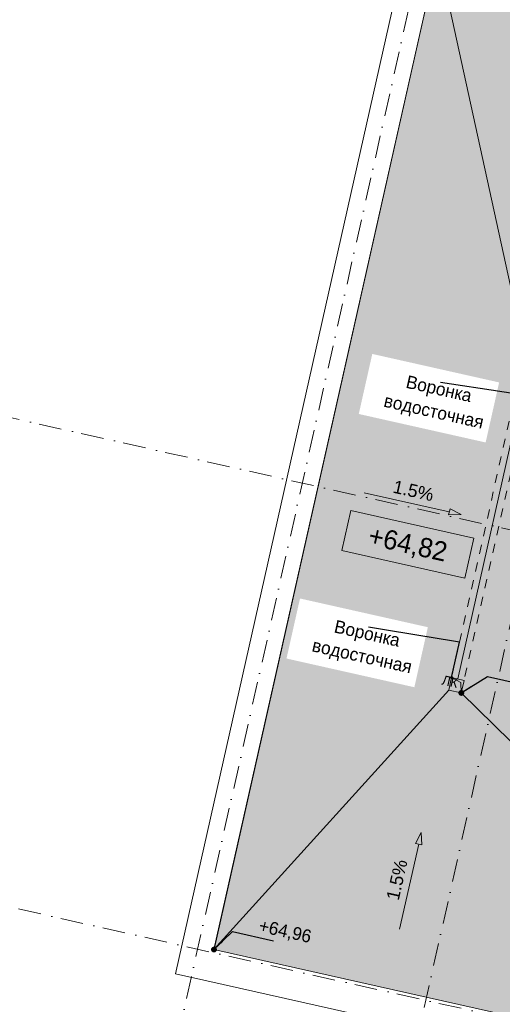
# Model space of a CAD drawing. Header units: millimetres. Extents: x -6990773 to -6682839, y 6117771 to 6220266.
# Tile 4 of 154: x -6961321 to -6953810, y 6136097 to 6151422. Entities that reach past the tile are written whole.
import ezdxf
from ezdxf.enums import TextEntityAlignment as Align

# ---------------------------------------------------------------- set-up
doc = ezdxf.new("R2010")
doc.units = ezdxf.units.MM
doc.header["$MEASUREMENT"] = 0
doc.set_wipeout_variables(frame=1)
for name, pattern in [('Wipeout_Contour', [1000, 0, -1000]), ('короткая штриховая', [282.222222, 141.111111, -141.111111]), ('Штрихпунктирная', [670.277762, 352.777767, -176.388884, 0, -141.111112])]:
    doc.linetypes.add(name, pattern=pattern)
for name, color, linetype, lineweight in [('HELP_размеры_Ном._пера__120', 7, 'Continuous', 0), ('АР-Отметки высот.АР_Ном._пера__120', 7, 'Continuous', 0), ('АР-Разуклонка кровли_Ном._пера__120', 7, 'Continuous', 0), ('АР-Разуклонка кровли_Ном._пера__41', 7, 'Continuous', 20), ('АР-текст_наименование_Ном._пера__1', 7, 'Continuous', 0), ('АР-Чертеж-Оси_Осевые размеры.АР_Ном._пера__120', 7, 'Continuous', 0), ('ИОС-Шахты и отверстия.АР_Ном._пера__1', 7, 'Continuous', 0), ('ИОС-Шахты и отверстия.АР_Ном._пера__101', 252, 'Continuous', 0), ('Кровля_Ном._пера__1', 7, 'Continuous', 0), ('Кровля_Ном._пера__101', 252, 'Continuous', 0), ('Кровля_Ном._пера__120', 7, 'Continuous', 0)]:
    doc.layers.add(name, color=color, linetype=linetype, lineweight=lineweight)
for name, color, linetype in [('АР-Разуклонка кровли', 7, 'Continuous'), ('АР-Чертеж-Оси_Осевые размеры.АР', 7, 'Continuous'), ('ИОС-Шахты и отверстия.АР', 7, 'Continuous'), ('Кровля', 7, 'Continuous')]:
    doc.layers.add(name, color=color, linetype=linetype)
doc.styles.add('РЎР“Р•РќР•Р\xa0Р\x98Р\xa0_РЎРўР\x98Р›Р¬_3', font='arial.ttf')
doc.styles.add('РЎР“Р•РќР•Р\xa0Р\x98Р\xa0_РЎРўР\x98Р›Р¬_4', font='GOTHIC.TTF')
doc.dimstyles.new('СГЕНЕРИР_СТИЛЬ__6', dxfattribs={"dimtxt": 0.18, "dimasz": 91.2, "dimexe": 0.18, "dimexo": 0.0625, "dimgap": 0, "dimtad": 0, "dimtih": 1, "dimtoh": 1, "dimdec": 4, "dimzin": 0, "dimdsep": 46, "dimcen": 0.09, "dimadec": 0, "dimazin": 0, "dimtfac": 1, "dimtdec": 4, "dimtmove": 0, "dimatfit": 3, "dimldrblk": 'ARROWHEAD_11', "dimfxl": 1, "dimtolj": 1, "dimtzin": 0, "dimarcsym": 0})
doc.dimstyles.new('СГЕНЕРИР_СТИЛЬ__7', dxfattribs={"dimtxt": 0.18, "dimasz": 182.4, "dimexe": 0.18, "dimexo": 0.0625, "dimgap": 0, "dimtad": 0, "dimtih": 1, "dimtoh": 1, "dimdec": 4, "dimzin": 0, "dimdsep": 46, "dimcen": 0.09, "dimadec": 0, "dimazin": 0, "dimtfac": 1, "dimtdec": 4, "dimtmove": 0, "dimatfit": 3, "dimldrblk": 'ARROWHEAD_11', "dimfxl": 1, "dimtolj": 1, "dimtzin": 0, "dimarcsym": 0})

# ---------------------------------------------------------------- blocks, each defined once
blk = doc.blocks.new('Стена_87_1', base_point=(-6954800, 6152522))
at = {"layer": 'Кровля_Ном._пера__1', "color": 7, "linetype": 'Continuous', "lineweight": 0, "flags": 128}
for points in [[(-6955178, 6153119), (-6958895, 6136572)], [(-6958297, 6136950), (-6954800, 6152522)], [(-6958895, 6136572), (-6958407, 6136462)]]:
    blk.add_lwpolyline(points, dxfattribs=at)
blk = doc.blocks.new('Стена_91_1', base_point=(-6937251, 6132223))
at = {"layer": 'Кровля_Ном._пера__1', "color": 7, "linetype": 'Continuous', "lineweight": 0, "flags": 128}
for points in [[(-6937251, 6132223), (-6958297, 6136950)], [(-6958407, 6136462), (-6937361, 6131735)], [(-6937361, 6131735), (-6937251, 6132223)]]:
    blk.add_lwpolyline(points, dxfattribs=at)
blk = doc.blocks.new('Стандартный Маркер Сетки[55]_1', base_point=(-6955049, 6152552))
at = {"layer": 'АР-Чертеж-Оси_Осевые размеры.АР_Ном._пера__120', "color": 7, "linetype": 'Штрихпунктирная', "lineweight": 0}
blk.add_line((-6955268, 6151576), (-6959831, 6131262), dxfattribs=at)
at = {"layer": 'АР-Чертеж-Оси_Осевые размеры.АР_Ном._пера__120', "color": 7, "lineweight": 0, "style": 'РЎР“Р•РќР•Р\xa0Р\x98Р\xa0_РЎРўР\x98Р›Р¬_4'}
blk.add_attdef('AC_MarkerText_1', text='', height=350, rotation=347.3417, dxfattribs=at).set_placement((-6960089, 6129979), align=Align.TOP_CENTER)
blk = doc.blocks.new('Стандартный Маркер Сетки[60]_1', base_point=(-6951497, 6151754))
at = {"layer": 'АР-Чертеж-Оси_Осевые размеры.АР_Ном._пера__120', "color": 7, "linetype": 'Штрихпунктирная', "lineweight": 0}
blk.add_line((-6951717, 6150779), (-6956279, 6130464), dxfattribs=at)
at = {"layer": 'АР-Чертеж-Оси_Осевые размеры.АР_Ном._пера__120', "color": 7, "lineweight": 0, "style": 'РЎР“Р•РќР•Р\xa0Р\x98Р\xa0_РЎРўР\x98Р›Р¬_4'}
blk.add_attdef('AC_MarkerText_1', text='', height=350, rotation=347.3417, dxfattribs=at).set_placement((-6956538, 6129182), align=Align.TOP_CENTER)
blk = doc.blocks.new('Стандартный Маркер Сетки[62]_1', base_point=(-6955049, 6152552))
at = {"layer": 'АР-Чертеж-Оси_Осевые размеры.АР_Ном._пера__120', "color": 7, "linetype": 'Штрихпунктирная', "lineweight": 0}
blk.add_line((-6955268, 6151576), (-6959831, 6131262), dxfattribs=at)
at = {"layer": 'АР-Чертеж-Оси_Осевые размеры.АР_Ном._пера__120', "color": 7, "lineweight": 0, "style": 'РЎР“Р•РќР•Р\xa0Р\x98Р\xa0_РЎРўР\x98Р›Р¬_4'}
blk.add_attdef('AC_MarkerText_1', text='', height=350, rotation=347.3417, dxfattribs=at).set_placement((-6960089, 6129979), align=Align.TOP_CENTER)
blk = doc.blocks.new('Стандартный Маркер Сетки[63]_1', base_point=(-6955049, 6152552))
at = {"layer": 'АР-Чертеж-Оси_Осевые размеры.АР_Ном._пера__120', "color": 7, "linetype": 'Штрихпунктирная', "lineweight": 0}
blk.add_line((-6955268, 6151576), (-6959831, 6131262), dxfattribs=at)
at = {"layer": 'АР-Чертеж-Оси_Осевые размеры.АР_Ном._пера__120', "color": 7, "lineweight": 0, "style": 'РЎР“Р•РќР•Р\xa0Р\x98Р\xa0_РЎРўР\x98Р›Р¬_4'}
blk.add_attdef('AC_MarkerText_1', text='', height=350, rotation=347.3417, dxfattribs=at).set_placement((-6960089, 6129979), align=Align.TOP_CENTER)
blk = doc.blocks.new('Стандартный Маркер Сетки[64]_1', base_point=(-6955049, 6152552))
at = {"layer": 'АР-Чертеж-Оси_Осевые размеры.АР_Ном._пера__120', "color": 7, "linetype": 'Штрихпунктирная', "lineweight": 0}
blk.add_line((-6955268, 6151576), (-6959831, 6131262), dxfattribs=at)
at = {"layer": 'АР-Чертеж-Оси_Осевые размеры.АР_Ном._пера__120', "color": 7, "lineweight": 0, "style": 'РЎР“Р•РќР•Р\xa0Р\x98Р\xa0_РЎРўР\x98Р›Р¬_4'}
blk.add_attdef('AC_MarkerText_1', text='', height=350, rotation=347.3417, dxfattribs=at).set_placement((-6960089, 6129979), align=Align.TOP_CENTER)
blk = doc.blocks.new('Стандартный Маркер Сетки[67]_1', base_point=(-6955049, 6152552))
at = {"layer": 'АР-Чертеж-Оси_Осевые размеры.АР_Ном._пера__120', "color": 7, "linetype": 'Штрихпунктирная', "lineweight": 0}
blk.add_line((-6955268, 6151576), (-6959831, 6131262), dxfattribs=at)
at = {"layer": 'АР-Чертеж-Оси_Осевые размеры.АР_Ном._пера__120', "color": 7, "lineweight": 0, "style": 'РЎР“Р•РќР•Р\xa0Р\x98Р\xa0_РЎРўР\x98Р›Р¬_4'}
blk.add_attdef('AC_MarkerText_1', text='', height=350, rotation=347.3417, dxfattribs=at).set_placement((-6960089, 6129979), align=Align.TOP_CENTER)
blk = doc.blocks.new('Стандартный Маркер Сетки[72]_1', base_point=(-6951497, 6151754))
at = {"layer": 'АР-Чертеж-Оси_Осевые размеры.АР_Ном._пера__120', "color": 7, "linetype": 'Штрихпунктирная', "lineweight": 0}
blk.add_line((-6951717, 6150779), (-6956279, 6130464), dxfattribs=at)
at = {"layer": 'АР-Чертеж-Оси_Осевые размеры.АР_Ном._пера__120', "color": 7, "lineweight": 0, "style": 'РЎР“Р•РќР•Р\xa0Р\x98Р\xa0_РЎРўР\x98Р›Р¬_4'}
blk.add_attdef('AC_MarkerText_1', text='', height=350, rotation=347.3417, dxfattribs=at).set_placement((-6956538, 6129182), align=Align.TOP_CENTER)
blk = doc.blocks.new('Стандартный Маркер Сетки[74]_1', base_point=(-6955049, 6152552))
at = {"layer": 'АР-Чертеж-Оси_Осевые размеры.АР_Ном._пера__120', "color": 7, "linetype": 'Штрихпунктирная', "lineweight": 0}
blk.add_line((-6955268, 6151576), (-6959831, 6131262), dxfattribs=at)
at = {"layer": 'АР-Чертеж-Оси_Осевые размеры.АР_Ном._пера__120', "color": 7, "lineweight": 0, "style": 'РЎР“Р•РќР•Р\xa0Р\x98Р\xa0_РЎРўР\x98Р›Р¬_4'}
blk.add_attdef('AC_MarkerText_1', text='', height=350, rotation=347.3417, dxfattribs=at).set_placement((-6960089, 6129979), align=Align.TOP_CENTER)
blk = doc.blocks.new('Стандартный Маркер Сетки[75]_1', base_point=(-6955049, 6152552))
at = {"layer": 'АР-Чертеж-Оси_Осевые размеры.АР_Ном._пера__120', "color": 7, "linetype": 'Штрихпунктирная', "lineweight": 0}
blk.add_line((-6955268, 6151576), (-6959831, 6131262), dxfattribs=at)
at = {"layer": 'АР-Чертеж-Оси_Осевые размеры.АР_Ном._пера__120', "color": 7, "lineweight": 0, "style": 'РЎР“Р•РќР•Р\xa0Р\x98Р\xa0_РЎРўР\x98Р›Р¬_4'}
blk.add_attdef('AC_MarkerText_1', text='', height=350, rotation=347.3417, dxfattribs=at).set_placement((-6960089, 6129979), align=Align.TOP_CENTER)
blk = doc.blocks.new('Стандартный Маркер Сетки[76]_1', base_point=(-6955049, 6152552))
at = {"layer": 'АР-Чертеж-Оси_Осевые размеры.АР_Ном._пера__120', "color": 7, "linetype": 'Штрихпунктирная', "lineweight": 0}
blk.add_line((-6955268, 6151576), (-6959831, 6131262), dxfattribs=at)
at = {"layer": 'АР-Чертеж-Оси_Осевые размеры.АР_Ном._пера__120', "color": 7, "lineweight": 0, "style": 'РЎР“Р•РќР•Р\xa0Р\x98Р\xa0_РЎРўР\x98Р›Р¬_4'}
blk.add_attdef('AC_MarkerText_1', text='', height=350, rotation=347.3417, dxfattribs=at).set_placement((-6960089, 6129979), align=Align.TOP_CENTER)
blk = doc.blocks.new('Линия_2_1', base_point=(-6955958, 6144060))
at = {"layer": 'АР-Разуклонка кровли', "linetype": 'Continuous', "lineweight": 0, "true_color": 0x000000}
blk.add_hatch(color=18, dxfattribs=at).paths.add_polyline_path([(-6954453, 6143722), (-6954624, 6143811), (-6954646, 6143714)])
at = {"layer": 'АР-Разуклонка кровли_Ном._пера__120', "color": 7, "linetype": 'Continuous', "lineweight": 0}
for p, q in [((-6955958, 6144060), (-6954635, 6143763)), ((-6954646, 6143714), (-6954624, 6143811)), ((-6954453, 6143722), (-6954624, 6143811)), ((-6954453, 6143722), (-6954646, 6143714))]:
    blk.add_line(p, q, dxfattribs=at)
blk = doc.blocks.new('Линия_9_1', base_point=(-6955409, 6137268))
at = {"layer": 'АР-Разуклонка кровли', "linetype": 'Continuous', "lineweight": 0, "true_color": 0x000000}
blk.add_hatch(color=18, dxfattribs=at).paths.add_polyline_path([(-6955071, 6138773), (-6955160, 6138602), (-6955063, 6138580)])
at = {"layer": 'АР-Разуклонка кровли_Ном._пера__120', "color": 7, "linetype": 'Continuous', "lineweight": 0}
for p, q in [((-6955071, 6138773), (-6955160, 6138602)), ((-6955071, 6138773), (-6955063, 6138580)), ((-6955409, 6137268), (-6955111, 6138591)), ((-6955063, 6138580), (-6955160, 6138602))]:
    blk.add_line(p, q, dxfattribs=at)
blk = doc.blocks.new('ARROWHEAD_11')
at = {"color": 0, "linetype": 'Continuous', "lineweight": 0}
blk.add_line((0, 0), (-1, 0), dxfattribs=at)
at = {"color": 0, "linetype": 'Continuous', "lineweight": 0, "const_width": 0.25, "flags": 128}
blk.add_lwpolyline([(-0.125, 0, 1), (0.125, 0, 1)], format="xyb", close=True, dxfattribs=at)
blk = doc.blocks.new('Символ Проема в Полу 21[82]_1', base_point=(-6954599, 6141183))
at = {"layer": 'ИОС-Шахты и отверстия.АР_Ном._пера__101', "linetype": 'Continuous', "lineweight": 0}
blk.add_hatch(color=252, dxfattribs=at).paths.add_polyline_path([(-6954599, 6141183), (-6954453, 6141108), (-6954448, 6140944), (-6954404, 6141139)])
at = {"layer": 'ИОС-Шахты и отверстия.АР_Ном._пера__1', "color": 7, "linetype": 'Continuous', "lineweight": 0, "flags": 128}
for points in [[(-6954453, 6141108), (-6954448, 6140944), (-6954643, 6140988), (-6954599, 6141183)], [(-6954599, 6141183), (-6954404, 6141139), (-6954448, 6140944), (-6954453, 6141108)]]:
    blk.add_lwpolyline(points, close=True, dxfattribs=at)
at = {"layer": 'ИОС-Шахты и отверстия.АР_Ном._пера__1', "color": 7, "lineweight": 0, "insert": (-6954596, 6140994), "char_height": 150, "attachment_point": 8, "rotation": 347.3418, "style": 'РЎР“Р•РќР•Р\xa0Р\x98Р\xa0_РЎРўР\x98Р›Р¬_4'}
blk.add_mtext('\\A1;{\\pqc;\\pt0;\\fCentury Gothic|b0|i0|c204|p0;\\W1.000000;ЛК\\fCentury Gothic|b0|i0|c204|p0;\\W1.000000;\\A1{\\H.66x;\\S^  ;}\\fCentury Gothic|b0|i0|c204|p0;\\W1.000000;\\fCentury Gothic|b0|i0|c204|p0;\\W1.000000;\\A1{\\H.66x;\\S^  ;}\\fCentury Gothic|b0|i0|c204|p0;\\W1.000000;\\fCentury Gothic|b0|i0|c204|p0;\\W1.000000;\\A1{\\H.66x;\\S^  ;}}', dxfattribs=at)
blk = doc.blocks.new('Стандартный Маркер Сетки[85]_1', base_point=(-6988155, 6151225))
at = {"layer": 'АР-Чертеж-Оси_Осевые размеры.АР_Ном._пера__120', "color": 7, "linetype": 'Штрихпунктирная', "lineweight": 0}
blk.add_line((-6987180, 6151005), (-6908239, 6133276), dxfattribs=at)
at = {"layer": 'АР-Чертеж-Оси_Осевые размеры.АР_Ном._пера__120', "color": 7, "lineweight": 0, "style": 'РЎР“Р•РќР•Р\xa0Р\x98Р\xa0_РЎРўР\x98Р›Р¬_4'}
for tag, p in [('AC_MarkerText_1_0', (-6988573, 6151515)), ('AC_MarkerText_1_1', (-6906705, 6133128))]:
    blk.add_attdef(tag, text='', height=350, rotation=347.3417, dxfattribs=at).set_placement(p, align=Align.TOP_CENTER)
blk = doc.blocks.new('Стандартный Маркер Сетки[87]_1', base_point=(-6989785, 6143970))
at = {"layer": 'АР-Чертеж-Оси_Осевые размеры.АР_Ном._пера__120', "color": 7, "linetype": 'Штрихпунктирная', "lineweight": 0}
blk.add_line((-6988809, 6143751), (-6909868, 6126021), dxfattribs=at)
at = {"layer": 'АР-Чертеж-Оси_Осевые размеры.АР_Ном._пера__120', "color": 7, "lineweight": 0, "style": 'РЎР“Р•РќР•Р\xa0Р\x98Р\xa0_РЎРўР\x98Р›Р¬_4'}
for tag, p in [('AC_MarkerText_1_0', (-6990203, 6144261)), ('AC_MarkerText_1_1', (-6908334, 6125874))]:
    blk.add_attdef(tag, text='', height=350, rotation=347.3417, dxfattribs=at).set_placement(p, align=Align.TOP_CENTER)
blk = doc.blocks.new('Стандартный Маркер Сетки[90]_1', base_point=(-6988155, 6151225))
at = {"layer": 'АР-Чертеж-Оси_Осевые размеры.АР_Ном._пера__120', "color": 7, "linetype": 'Штрихпунктирная', "lineweight": 0}
blk.add_line((-6987180, 6151005), (-6908239, 6133276), dxfattribs=at)
at = {"layer": 'АР-Чертеж-Оси_Осевые размеры.АР_Ном._пера__120', "color": 7, "lineweight": 0, "style": 'РЎР“Р•РќР•Р\xa0Р\x98Р\xa0_РЎРўР\x98Р›Р¬_4'}
for tag, p in [('AC_MarkerText_1_0', (-6988573, 6151515)), ('AC_MarkerText_1_1', (-6906705, 6133128))]:
    blk.add_attdef(tag, text='', height=350, rotation=347.3417, dxfattribs=at).set_placement(p, align=Align.TOP_CENTER)
blk = doc.blocks.new('Стандартный Маркер Сетки[92]_1', base_point=(-6989785, 6143970))
at = {"layer": 'АР-Чертеж-Оси_Осевые размеры.АР_Ном._пера__120', "color": 7, "linetype": 'Штрихпунктирная', "lineweight": 0}
blk.add_line((-6988809, 6143751), (-6909868, 6126021), dxfattribs=at)
at = {"layer": 'АР-Чертеж-Оси_Осевые размеры.АР_Ном._пера__120', "color": 7, "lineweight": 0, "style": 'РЎР“Р•РќР•Р\xa0Р\x98Р\xa0_РЎРўР\x98Р›Р¬_4'}
for tag, p in [('AC_MarkerText_1_0', (-6990203, 6144261)), ('AC_MarkerText_1_1', (-6908334, 6125874))]:
    blk.add_attdef(tag, text='', height=350, rotation=347.3417, dxfattribs=at).set_placement(p, align=Align.TOP_CENTER)
blk = doc.blocks.new('Стандартный Маркер Сетки[94]_1', base_point=(-6988155, 6151225))
at = {"layer": 'АР-Чертеж-Оси_Осевые размеры.АР_Ном._пера__120', "color": 7, "linetype": 'Штрихпунктирная', "lineweight": 0}
blk.add_line((-6987180, 6151005), (-6908239, 6133276), dxfattribs=at)
at = {"layer": 'АР-Чертеж-Оси_Осевые размеры.АР_Ном._пера__120', "color": 7, "lineweight": 0, "style": 'РЎР“Р•РќР•Р\xa0Р\x98Р\xa0_РЎРўР\x98Р›Р¬_4'}
for tag, p in [('AC_MarkerText_1_0', (-6988573, 6151515)), ('AC_MarkerText_1_1', (-6906705, 6133128))]:
    blk.add_attdef(tag, text='', height=350, rotation=347.3417, dxfattribs=at).set_placement(p, align=Align.TOP_CENTER)
blk = doc.blocks.new('Стандартный Маркер Сетки[96]_1', base_point=(-6989785, 6143970))
at = {"layer": 'АР-Чертеж-Оси_Осевые размеры.АР_Ном._пера__120', "color": 7, "linetype": 'Штрихпунктирная', "lineweight": 0}
blk.add_line((-6988809, 6143751), (-6909868, 6126021), dxfattribs=at)
at = {"layer": 'АР-Чертеж-Оси_Осевые размеры.АР_Ном._пера__120', "color": 7, "lineweight": 0, "style": 'РЎР“Р•РќР•Р\xa0Р\x98Р\xa0_РЎРўР\x98Р›Р¬_4'}
for tag, p in [('AC_MarkerText_1_0', (-6990203, 6144261)), ('AC_MarkerText_1_1', (-6908334, 6125874))]:
    blk.add_attdef(tag, text='', height=350, rotation=347.3417, dxfattribs=at).set_placement(p, align=Align.TOP_CENTER)
blk = doc.blocks.new('Стандартный Маркер Сетки[100]_1', base_point=(-6988155, 6151225))
at = {"layer": 'АР-Чертеж-Оси_Осевые размеры.АР_Ном._пера__120', "color": 7, "linetype": 'Штрихпунктирная', "lineweight": 0}
blk.add_line((-6987180, 6151005), (-6908239, 6133276), dxfattribs=at)
at = {"layer": 'АР-Чертеж-Оси_Осевые размеры.АР_Ном._пера__120', "color": 7, "lineweight": 0, "style": 'РЎР“Р•РќР•Р\xa0Р\x98Р\xa0_РЎРўР\x98Р›Р¬_4'}
for tag, p in [('AC_MarkerText_1_0', (-6988573, 6151515)), ('AC_MarkerText_1_1', (-6906705, 6133128))]:
    blk.add_attdef(tag, text='', height=350, rotation=347.3417, dxfattribs=at).set_placement(p, align=Align.TOP_CENTER)
blk = doc.blocks.new('Стандартный Маркер Сетки[102]_1', base_point=(-6989785, 6143970))
at = {"layer": 'АР-Чертеж-Оси_Осевые размеры.АР_Ном._пера__120', "color": 7, "linetype": 'Штрихпунктирная', "lineweight": 0}
blk.add_line((-6988809, 6143751), (-6909868, 6126021), dxfattribs=at)
at = {"layer": 'АР-Чертеж-Оси_Осевые размеры.АР_Ном._пера__120', "color": 7, "lineweight": 0, "style": 'РЎР“Р•РќР•Р\xa0Р\x98Р\xa0_РЎРўР\x98Р›Р¬_4'}
for tag, p in [('AC_MarkerText_1_0', (-6990203, 6144261)), ('AC_MarkerText_1_1', (-6908334, 6125874))]:
    blk.add_attdef(tag, text='', height=350, rotation=347.3417, dxfattribs=at).set_placement(p, align=Align.TOP_CENTER)

msp = doc.modelspace()

# ---------------------------------------------------------------- hatches: boundary and pattern name
at = {"layer": 'Кровля_Ном._пера__101', "linetype": 'Continuous', "lineweight": 0}
h = msp.add_hatch(dxfattribs=at)
h.set_pattern_fill('ПЕСОК_0001', color=252, style=0, pattern_type=2)
h.set_pattern_definition([(32.3417, (-6952891.77, 6138227.56), (-120.9696, 191.0468), [0, -150.75, 0, -226.125]), (97.3417, (-6952401.49, 6138117.45), (224.2711, 28.8958), [0, -110.55, 0, -190.95])])
h.paths.add_polyline_path([(-6958297.1, 6136949.8), (-6937251.1, 6132222.9), (-6934085.7, 6146316.9), (-6936671.4, 6146897.7), (-6936905.8, 6145853.7), (-6940350.5, 6146627.4), (-6940458, 6146149), (-6940744.7, 6144872.5), (-6941092.3, 6143324.6), (-6940828, 6143265.3), (-6941771.4, 6139064.9), (-6951075.3, 6141154.5), (-6949771.5, 6146959.5), (-6949249, 6146842.1), (-6948975, 6148061.9), (-6949384.7, 6148153.9), (-6949231.4, 6148836.7), (-6948890.5, 6150354.6), (-6952413.2, 6151145.8), (-6952233.6, 6151945.7), (-6954799.7, 6152522)])

# ---------------------------------------------------------------- linework, layer by layer
at = {"layer": 'АР-Отметки высот.АР_Ном._пера__120', "color": 7, "linetype": 'Continuous', "lineweight": 0, "flags": 128}
msp.add_lwpolyline([(-6956167.4, 6143781.9), (-6954255.1, 6143352.5), (-6954395, 6142729.7), (-6956307.2, 6143159.2)], close=True, dxfattribs=at)
at = {"layer": 'АР-Разуклонка кровли_Ном._пера__120', "color": 7, "linetype": 'короткая штриховая', "lineweight": 0}
for p, q in [((-6954599.4, 6141182.7), (-6953503.8, 6146061.2)), ((-6953308.6, 6146017.3), (-6954404.3, 6141138.9))]:
    msp.add_line(p, q, dxfattribs=at)
at = {"layer": 'АР-Разуклонка кровли_Ном._пера__120', "color": 7, "linetype": 'Continuous', "lineweight": 0}
for points in [[(-6953459.9, 6146256.3), (-6954815, 6152454)], [(-6954501.9, 6141160.8), (-6953406.2, 6146039.2)], [(-6954643.3, 6140987.5), (-6958297.1, 6136949.8)], [(-6954448.1, 6140943.7), (-6948018.4, 6134641.5)]]:
    msp.add_lwpolyline(points, dxfattribs=at)
at = {"layer": 'Кровля_Ном._пера__120', "color": 7, "linetype": 'Continuous', "lineweight": 0, "flags": 128}
msp.add_lwpolyline([(-6958297.1, 6136949.8), (-6937251.1, 6132222.9), (-6934085.7, 6146316.9), (-6936671.4, 6146897.7), (-6936905.8, 6145853.7), (-6940350.5, 6146627.4), (-6940458, 6146149), (-6940744.7, 6144872.5), (-6941092.3, 6143324.6), (-6940828, 6143265.3), (-6941771.4, 6139064.9), (-6951075.3, 6141154.5), (-6949771.5, 6146959.5), (-6949249, 6146842.1), (-6948975, 6148061.9), (-6949384.7, 6148153.9), (-6949231.4, 6148836.7), (-6948890.5, 6150354.6), (-6952413.2, 6151145.8), (-6952233.6, 6151945.7), (-6954799.7, 6152522)], close=True, dxfattribs=at)

# ---------------------------------------------------------------- block references
at = {"layer": 'АР-Разуклонка кровли', "color": 7, "linetype": 'Continuous', "lineweight": 0}
for name, p in [('Линия_2_1', (-6955957.8, 6144059.7)), ('Линия_9_1', (-6955408.6, 6137268.3))]:
    msp.add_blockref(name, p, dxfattribs=at)
at = {"layer": 'АР-Чертеж-Оси_Осевые размеры.АР', "color": 8, "linetype": 'Continuous', "lineweight": 15}
for name, p in [('Стандартный Маркер Сетки[55]_1', (-6955049, 6152552)), ('Стандартный Маркер Сетки[62]_1', (-6955049, 6152552)), ('Стандартный Маркер Сетки[63]_1', (-6955049, 6152552)), ('Стандартный Маркер Сетки[64]_1', (-6955049, 6152552)), ('Стандартный Маркер Сетки[67]_1', (-6955049, 6152552)), ('Стандартный Маркер Сетки[74]_1', (-6955049, 6152552)), ('Стандартный Маркер Сетки[75]_1', (-6955049, 6152552)), ('Стандартный Маркер Сетки[76]_1', (-6955049, 6152552)), ('Стандартный Маркер Сетки[60]_1', (-6951497.5, 6151754.4)), ('Стандартный Маркер Сетки[72]_1', (-6951497.5, 6151754.4))]:
    msp.add_blockref(name, p, dxfattribs=at)
at = {"layer": 'ИОС-Шахты и отверстия.АР', "color": 7, "linetype": 'Continuous', "lineweight": 0}
msp.add_blockref('Символ Проема в Полу 21[82]_1', (-6954599.4, 6141182.7), dxfattribs=at)
at = {"layer": 'Кровля', "color": 7, "lineweight": 0}
for name, p in [('Стена_87_1', (-6954799.7, 6152522)), ('Стена_91_1', (-6937251.1, 6132223))]:
    msp.add_blockref(name, p, dxfattribs=at)

# ---------------------------------------------------------------- texts
at = {"layer": 'HELP_размеры_Ном._пера__120', "color": 7, "linetype": 'Continuous', "lineweight": 0, "insert": (-6956815.5, 6137014.8), "char_height": 200, "attachment_point": 9, "rotation": 347.34172, "style": 'РЎР“Р•РќР•Р\xa0Р\x98Р\xa0_РЎРўР\x98Р›Р¬_4'}
msp.add_mtext('\\A1;{\\pqr;\\fCentury Gothic|b0|i0|c204|p0;\\W1.000000;+64,96}', dxfattribs=at)
at = {"layer": 'АР-Отметки высот.АР_Ном._пера__120', "color": 7, "linetype": 'Continuous', "lineweight": 0, "insert": (-6955284.7, 6143240), "char_height": 300, "attachment_point": 5, "rotation": 347.34172, "style": 'РЎР“Р•РќР•Р\xa0Р\x98Р\xa0_РЎРўР\x98Р›Р¬_4'}
msp.add_mtext('\\A1;{\\pqc;\\fCentury Gothic|b0|i0|c204|p0;\\W1.000000;+64,82}', dxfattribs=at)
at = {"layer": 'АР-Разуклонка кровли_Ном._пера__41', "color": 7, "linetype": 'Continuous', "lineweight": 20, "char_height": 200, "attachment_point": 5, "style": 'РЎР“Р•РќР•Р\xa0Р\x98Р\xa0_РЎРўР\x98Р›Р¬_3'}
for insert, rotation in [((-6955193.5, 6144089.9), 347.34175), ((-6955450.1, 6138035.2), 77.34169)]:
    msp.add_mtext('\\A1;{\\pqc;\\fArial|b0|i0|c204|p0;\\W1.000000;1.5%}', dxfattribs=dict(at, insert=insert, rotation=rotation))

# ---------------------------------------------------------------- leaders
at = {"layer": 'HELP_размеры_Ном._пера__120', "color": 7, "linetype": 'Continuous', "lineweight": 0, "annotation_type": 0, "has_hookline": 1, "hookline_direction": 0, "text_width": 835.2, "horizontal_direction": (0.975694, -0.219136, 0)}
msp.add_leader([(-6958297.1, 6136949.8), (-6958009.9, 6137229), (-6957371.1, 6137085.6)], dimstyle='СГЕНЕРИР_СТИЛЬ__7', dxfattribs=at)
at = {"layer": 'Кровля_Ном._пера__120', "color": 7, "linetype": 'Continuous', "lineweight": 0, "annotation_type": 0, "has_hookline": 1, "hookline_direction": 0, "text_width": 837.3, "horizontal_direction": (0.975694, -0.219136, 0)}
msp.add_leader([(-6954448.1, 6140943.7), (-6954041.3, 6141201.3), (-6953534, 6141087.4)], dimstyle='СГЕНЕРИР_СТИЛЬ__7', dxfattribs=at)

# ---------------------------------------------------------------- next in the draw order: wipeouts: each hides what was drawn before it
at = {"color": 7, "linetype": 'Wipeout_Contour', "lineweight": 0, "ltscale": 37124418.20055398}
msp.add_wipeout([(-6955833.8, 6146219.7), (-6953859.6, 6145776.3), (-6954069.5, 6144841.9), (-6956043.7, 6145285.3)], dxfattribs=at).dxf.layer = 'АР-текст_наименование_Ном._пера__1'
at = {"color": 7, "linetype": 'Wipeout_Contour', "lineweight": 0, "ltscale": 37117683.72318304}
msp.add_wipeout([(-6956958.6, 6142413.6), (-6954969, 6141966.7), (-6955178.8, 6141032.3), (-6957168.4, 6141479.2)], dxfattribs=at).dxf.layer = 'АР-текст_наименование_Ном._пера__1'

# ---------------------------------------------------------------- next in the draw order: block references
at = {"layer": 'АР-Чертеж-Оси_Осевые размеры.АР', "color": 8, "linetype": 'Continuous', "lineweight": 15}
for name, p in [('Стандартный Маркер Сетки[85]_1', (-6988155.5, 6151224.6)), ('Стандартный Маркер Сетки[90]_1', (-6988155.5, 6151224.6)), ('Стандартный Маркер Сетки[94]_1', (-6988155.5, 6151224.6)), ('Стандартный Маркер Сетки[100]_1', (-6988155.5, 6151224.6)), ('Стандартный Маркер Сетки[87]_1', (-6989784.7, 6143970.3)), ('Стандартный Маркер Сетки[92]_1', (-6989784.7, 6143970.3)), ('Стандартный Маркер Сетки[96]_1', (-6989784.7, 6143970.3)), ('Стандартный Маркер Сетки[102]_1', (-6989784.7, 6143970.3))]:
    msp.add_blockref(name, p, dxfattribs=at)

# ---------------------------------------------------------------- next in the draw order: texts
at = {"layer": 'АР-текст_наименование_Ном._пера__1', "color": 7, "linetype": 'Continuous', "lineweight": 0, "char_height": 200, "attachment_point": 2, "rotation": 347.34172, "line_spacing_factor": 1.086227, "style": 'РЎР“Р•РќР•Р\xa0Р\x98Р\xa0_РЎРўР\x98Р›Р¬_4'}
for insert, width in [((-6954773.3, 6145777), 1783.389), ((-6955890.4, 6141969.1), 1799.153)]:
    msp.add_mtext('\\A1;{\\pqc;\\fCentury Gothic|b0|i0|c204|p0;\\W1.000000;Воронка водосточная}', dxfattribs=dict(at, insert=insert, width=width))

# ---------------------------------------------------------------- next in the draw order: leaders
at = {"layer": 'АР-текст_наименование_Ном._пера__1', "color": 7, "linetype": 'Continuous', "lineweight": 0, "annotation_type": 0, "has_hookline": 1, "hookline_direction": 1, "text_width": 1698.2, "horizontal_direction": (0.975694, -0.219136, 0)}
for points in [[(-6953503.8, 6146061.2), (-6953608, 6145596.8), (-6954773.3, 6145777)], [(-6954599.4, 6141182.7), (-6954475.8, 6141733), (-6955890.4, 6141969.1)]]:
    msp.add_leader(points, dimstyle='СГЕНЕРИР_СТИЛЬ__6', dxfattribs=at)

doc.saveas('drawing.dxf')
